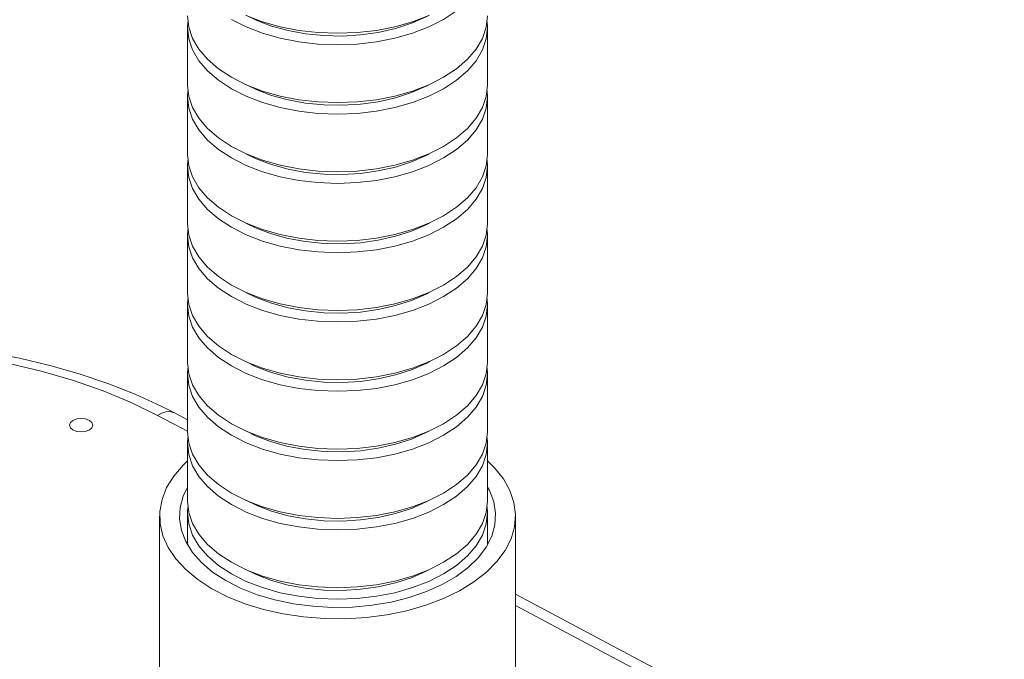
# Model space of a CAD drawing. Extents: x 13 to 426, y 6 to 274.
# Tile 22 of 40: x 167 to 195, y 131 to 149. Entities that reach past the tile are written whole.
import ezdxf

# ---------------------------------------------------------------- set-up
doc = ezdxf.new("R2010")
doc.units = 0
doc.header["$MEASUREMENT"] = 0

msp = doc.modelspace()

# ---------------------------------------------------------------- linework, layer by layer
at = {"color": 7, "linetype": 'Continuous', "lineweight": 15}
for p, q in [((171.658, 149.104), (171.658, 147.475)), ((180.141, 147.475), (180.141, 149.104)), ((171.658, 147.148), (171.658, 145.515)), ((180.141, 145.515), (180.141, 147.148)), ((171.658, 145.189), (171.658, 143.556)), ((180.141, 143.556), (180.141, 145.189)), ((171.658, 143.229), (171.658, 141.597)), ((180.141, 141.597), (180.141, 143.229)), ((171.658, 141.27), (171.658, 139.637)), ((180.141, 139.637), (180.141, 141.27)), ((171.658, 139.311), (171.658, 137.678)), ((180.141, 137.678), (180.141, 139.311)), ((171.658, 137.691), (170.811, 138.141)), ((171.658, 138.012), (171.288, 138.209)), ((171.658, 137.351), (171.658, 135.718)), ((180.141, 135.718), (180.141, 137.351)), ((170.87, 135.294), (170.87, 129.072)), ((171.658, 135.392), (171.658, 134.479)), ((180.141, 134.479), (180.141, 135.392)), ((180.929, 129.072), (180.929, 135.294)), ((194.75, 125.74), (180.929, 133.085)), ((194.273, 125.673), (180.929, 132.764))]:
    msp.add_line(p, q, dxfattribs=at)
at = {"color": 7, "linetype": 'Continuous', "lineweight": 15, "flags": 128}
for points in [[(172.9, 149.332), (173.317, 149.121), (173.779, 148.943), (174.276, 148.801), (174.802, 148.698), (175.346, 148.636), (175.9, 148.615), (176.453, 148.636), (176.997, 148.698), (177.523, 148.801), (178.02, 148.943), (178.482, 149.121), (178.899, 149.332), (179.265, 149.573), (179.573, 149.839), (179.818, 150.126), (179.997, 150.43), (180.105, 150.744), (180.141, 151.064), (180.132, 151.227)], [(180.141, 149.431), (180.105, 149.111), (179.997, 148.797), (179.818, 148.494), (179.573, 148.206), (179.265, 147.94), (178.899, 147.699), (178.482, 147.488), (178.02, 147.31), (177.523, 147.168), (176.997, 147.065), (176.453, 147.003), (175.9, 146.982), (175.346, 147.003), (174.802, 147.065), (174.276, 147.168), (173.779, 147.31), (173.317, 147.488), (172.9, 147.699), (172.534, 147.94), (172.226, 148.206), (171.981, 148.494), (171.802, 148.797), (171.694, 149.111), (171.658, 149.431)], [(171.667, 149.267), (171.658, 149.104), (171.694, 148.785), (171.802, 148.47), (171.981, 148.167), (172.226, 147.88), (172.534, 147.613), (172.9, 147.373)], [(172.9, 147.373), (173.317, 147.161), (173.779, 146.983), (174.276, 146.842), (174.802, 146.739), (175.346, 146.676), (175.9, 146.655), (176.453, 146.676), (176.997, 146.739), (177.523, 146.842), (178.02, 146.983), (178.482, 147.161), (178.899, 147.373), (179.265, 147.613), (179.573, 147.88), (179.818, 148.167), (179.997, 148.47), (180.105, 148.785), (180.141, 149.104), (180.132, 149.267)], [(173.305, 149.453), (173.597, 149.311), (174.032, 149.146), (174.502, 149.017), (174.997, 148.927), (175.51, 148.876), (176.03, 148.865), (176.547, 148.896), (177.052, 148.967), (177.536, 149.077), (177.989, 149.224), (178.403, 149.406), (178.495, 149.453)], [(178.482, 149.447), (178.02, 149.27), (177.523, 149.128), (176.997, 149.025), (176.453, 148.962), (175.9, 148.941), (175.346, 148.962), (174.802, 149.025), (174.276, 149.128), (173.779, 149.27), (173.317, 149.447)], [(180.141, 147.475), (180.105, 147.155), (179.997, 146.841), (179.818, 146.538), (179.573, 146.251), (179.265, 145.984), (178.899, 145.743), (178.482, 145.532), (178.02, 145.354), (177.523, 145.213), (176.997, 145.11), (176.453, 145.047), (175.9, 145.026), (175.346, 145.047), (174.802, 145.11), (174.276, 145.213), (173.779, 145.354), (173.317, 145.532), (172.9, 145.743), (172.534, 145.984), (172.226, 146.251), (171.981, 146.538), (171.802, 146.841), (171.694, 147.155), (171.658, 147.475)], [(171.667, 147.312), (171.658, 147.148), (171.694, 146.829), (171.802, 146.514), (171.981, 146.211), (172.226, 145.924), (172.534, 145.658), (172.9, 145.417)], [(172.9, 145.417), (173.317, 145.206), (173.779, 145.028), (174.276, 144.886), (174.802, 144.783), (175.346, 144.72), (175.9, 144.7), (176.453, 144.72), (176.997, 144.783), (177.523, 144.886), (178.02, 145.028), (178.482, 145.206), (178.899, 145.417), (179.265, 145.658), (179.573, 145.924), (179.818, 146.211), (179.997, 146.514), (180.105, 146.829), (180.141, 147.148), (180.132, 147.312)], [(173.305, 147.494), (173.597, 147.352), (174.032, 147.187), (174.502, 147.058), (174.997, 146.967), (175.51, 146.916), (176.03, 146.906), (176.547, 146.937), (177.052, 147.008), (177.536, 147.118), (177.989, 147.265), (178.403, 147.446), (178.495, 147.494)], [(180.141, 145.515), (180.105, 145.196), (179.997, 144.882), (179.818, 144.578), (179.573, 144.291), (179.265, 144.025), (178.899, 143.784), (178.482, 143.573), (178.02, 143.395), (177.523, 143.253), (176.997, 143.15), (176.453, 143.088), (175.9, 143.067), (175.346, 143.088), (174.802, 143.15), (174.276, 143.253), (173.779, 143.395), (173.317, 143.573), (172.9, 143.784), (172.534, 144.025), (172.226, 144.291), (171.981, 144.578), (171.802, 144.882), (171.694, 145.196), (171.658, 145.515)], [(171.667, 145.352), (171.658, 145.189), (171.694, 144.869), (171.802, 144.555), (171.981, 144.252), (172.226, 143.964), (172.534, 143.698), (172.9, 143.457)], [(172.9, 143.457), (173.317, 143.246), (173.779, 143.068), (174.276, 142.927), (174.802, 142.824), (175.346, 142.761), (175.9, 142.74), (176.453, 142.761), (176.997, 142.824), (177.523, 142.927), (178.02, 143.068), (178.482, 143.246), (178.899, 143.457), (179.265, 143.698), (179.573, 143.964), (179.818, 144.252), (179.997, 144.555), (180.105, 144.869), (180.141, 145.189), (180.132, 145.352)], [(173.305, 145.538), (173.597, 145.396), (174.032, 145.231), (174.502, 145.102), (174.997, 145.011), (175.51, 144.96), (176.03, 144.95), (176.547, 144.981), (177.052, 145.052), (177.536, 145.162), (177.989, 145.309), (178.403, 145.491), (178.495, 145.538)], [(180.141, 143.556), (180.105, 143.236), (179.997, 142.922), (179.818, 142.619), (179.573, 142.332), (179.265, 142.065), (178.899, 141.825), (178.482, 141.613), (178.02, 141.435), (177.523, 141.294), (176.997, 141.191), (176.453, 141.128), (175.9, 141.107), (175.346, 141.128), (174.802, 141.191), (174.276, 141.294), (173.779, 141.435), (173.317, 141.613), (172.9, 141.825), (172.534, 142.065), (172.226, 142.332), (171.981, 142.619), (171.802, 142.922), (171.694, 143.236), (171.658, 143.556)], [(171.667, 143.393), (171.658, 143.229), (171.694, 142.91), (171.802, 142.596), (171.981, 142.292), (172.226, 142.005), (172.534, 141.739), (172.9, 141.498)], [(172.9, 141.498), (173.317, 141.287), (173.779, 141.109), (174.276, 140.967), (174.802, 140.864), (175.346, 140.802), (175.9, 140.781), (176.453, 140.802), (176.997, 140.864), (177.523, 140.967), (178.02, 141.109), (178.482, 141.287), (178.899, 141.498), (179.265, 141.739), (179.573, 142.005), (179.818, 142.292), (179.997, 142.596), (180.105, 142.91), (180.141, 143.229), (180.132, 143.393)], [(173.305, 143.578), (173.597, 143.436), (174.032, 143.272), (174.502, 143.143), (174.997, 143.052), (175.51, 143.001), (176.03, 142.991), (176.547, 143.021), (177.052, 143.092), (177.536, 143.203), (177.989, 143.35), (178.403, 143.531), (178.495, 143.578)], [(180.141, 141.597), (180.105, 141.277), (179.997, 140.963), (179.818, 140.659), (179.573, 140.372), (179.265, 140.106), (178.899, 139.865), (178.482, 139.654), (178.02, 139.476), (177.523, 139.334), (176.997, 139.231), (176.453, 139.169), (175.9, 139.148), (175.346, 139.169), (174.802, 139.231), (174.276, 139.334), (173.779, 139.476), (173.317, 139.654), (172.9, 139.865), (172.534, 140.106), (172.226, 140.372), (171.981, 140.659), (171.802, 140.963), (171.694, 141.277), (171.658, 141.597)], [(171.667, 141.433), (171.658, 141.27), (171.694, 140.95), (171.802, 140.636), (171.981, 140.333), (172.226, 140.046), (172.534, 139.779), (172.9, 139.538)], [(172.9, 139.538), (173.317, 139.327), (173.779, 139.149), (174.276, 139.008), (174.802, 138.905), (175.346, 138.842), (175.9, 138.821), (176.453, 138.842), (176.997, 138.905), (177.523, 139.008), (178.02, 139.149), (178.482, 139.327), (178.899, 139.538), (179.265, 139.779), (179.573, 140.046), (179.818, 140.333), (179.997, 140.636), (180.105, 140.95), (180.141, 141.27), (180.132, 141.433)], [(173.305, 141.619), (173.597, 141.477), (174.032, 141.312), (174.502, 141.183), (174.997, 141.092), (175.51, 141.041), (176.03, 141.031), (176.547, 141.062), (177.052, 141.133), (177.536, 141.243), (177.989, 141.39), (178.403, 141.572), (178.495, 141.619)], [(171.288, 138.209), (170.912, 138.401), (170.174, 138.74), (169.401, 139.045), (168.595, 139.317), (167.762, 139.554), (166.904, 139.756), (166.026, 139.922), (165.132, 140.052), (164.226, 140.144), (163.311, 140.199), (162.393, 140.216), (161.475, 140.196), (160.561, 140.138), (159.792, 140.06)], [(170.811, 138.141), (170.066, 138.507), (169.272, 138.838), (168.437, 139.131), (167.563, 139.386), (166.658, 139.6), (165.726, 139.771), (164.774, 139.9), (163.807, 139.985), (162.831, 140.026), (161.853, 140.022), (160.878, 139.973), (159.913, 139.88)], [(180.141, 139.637), (180.105, 139.318), (179.997, 139.003), (179.818, 138.7), (179.573, 138.413), (179.265, 138.146), (178.899, 137.906), (178.482, 137.694), (178.02, 137.516), (177.523, 137.375), (176.997, 137.272), (176.453, 137.209), (175.9, 137.188), (175.346, 137.209), (174.802, 137.272), (174.276, 137.375), (173.779, 137.516), (173.317, 137.694), (172.9, 137.906), (172.534, 138.146), (172.226, 138.413), (171.981, 138.7), (171.802, 139.003), (171.694, 139.318), (171.658, 139.637)], [(171.667, 139.474), (171.658, 139.311), (171.694, 138.991), (171.802, 138.677), (171.981, 138.373), (172.226, 138.086), (172.534, 137.82), (172.9, 137.579)], [(172.9, 137.579), (173.317, 137.368), (173.779, 137.19), (174.276, 137.048), (174.802, 136.945), (175.346, 136.883), (175.9, 136.862), (176.453, 136.883), (176.997, 136.945), (177.523, 137.048), (178.02, 137.19), (178.482, 137.368), (178.899, 137.579), (179.265, 137.82), (179.573, 138.086), (179.818, 138.373), (179.997, 138.677), (180.105, 138.991), (180.141, 139.311), (180.132, 139.474)], [(173.305, 139.66), (173.597, 139.517), (174.032, 139.353), (174.502, 139.224), (174.997, 139.133), (175.51, 139.082), (176.03, 139.072), (176.547, 139.102), (177.052, 139.174), (177.536, 139.284), (177.989, 139.431), (178.403, 139.612), (178.495, 139.66)], [(171.288, 138.209), (171.253, 138.225), (171.155, 138.246), (171.046, 138.239), (170.93, 138.204), (170.811, 138.141)], [(168.418, 137.731), (168.525, 137.689), (168.651, 137.675), (168.778, 137.689), (168.885, 137.731), (168.956, 137.792), (168.981, 137.865), (168.956, 137.938), (168.885, 138), (168.778, 138.041), (168.651, 138.056), (168.525, 138.041), (168.418, 138), (168.346, 137.938), (168.321, 137.865), (168.346, 137.792), (168.418, 137.731)], [(180.141, 137.678), (180.105, 137.358), (179.997, 137.044), (179.818, 136.741), (179.573, 136.453), (179.265, 136.187), (178.899, 135.946), (178.482, 135.735), (178.02, 135.557), (177.523, 135.415), (176.997, 135.312), (176.453, 135.25), (175.9, 135.229), (175.346, 135.25), (174.802, 135.312), (174.276, 135.415), (173.779, 135.557), (173.317, 135.735), (172.9, 135.946), (172.534, 136.187), (172.226, 136.453), (171.981, 136.741), (171.802, 137.044), (171.694, 137.358), (171.658, 137.678)], [(171.667, 137.514), (171.658, 137.351), (171.694, 137.031), (171.802, 136.717), (171.981, 136.414), (172.226, 136.127), (172.534, 135.86), (172.9, 135.62)], [(172.9, 135.62), (173.317, 135.408), (173.779, 135.23), (174.276, 135.089), (174.802, 134.986), (175.346, 134.923), (175.9, 134.902), (176.453, 134.923), (176.997, 134.986), (177.523, 135.089), (178.02, 135.23), (178.482, 135.408), (178.899, 135.62), (179.265, 135.86), (179.573, 136.127), (179.818, 136.414), (179.997, 136.717), (180.105, 137.031), (180.141, 137.351), (180.132, 137.514)], [(173.305, 137.7), (173.597, 137.558), (174.032, 137.393), (174.502, 137.264), (174.997, 137.174), (175.51, 137.123), (176.03, 137.112), (176.547, 137.143), (177.052, 137.214), (177.536, 137.324), (177.989, 137.471), (178.403, 137.653), (178.495, 137.7)], [(171.658, 136.853), (171.532, 136.733), (171.268, 136.424), (171.068, 136.1), (170.937, 135.765), (170.875, 135.423), (170.884, 135.079), (170.963, 134.738), (171.112, 134.405), (171.328, 134.084), (171.608, 133.78), (171.948, 133.498), (172.343, 133.241)], [(172.343, 133.241), (172.789, 133.012), (173.278, 132.816), (173.804, 132.654), (174.36, 132.53), (174.937, 132.444), (175.527, 132.398), (176.123, 132.393), (176.716, 132.429), (177.297, 132.505), (177.859, 132.62), (178.393, 132.772), (178.892, 132.96), (179.349, 133.181), (179.757, 133.431), (180.112, 133.707), (180.407, 134.006), (180.639, 134.323), (180.805, 134.653), (180.902, 134.993), (180.928, 135.337), (180.884, 135.68), (180.77, 136.017), (180.588, 136.345), (180.339, 136.657), (180.141, 136.853)], [(171.658, 136.108), (171.537, 135.857), (171.449, 135.536), (171.431, 135.212), (171.484, 134.89), (171.607, 134.574), (171.797, 134.269), (172.052, 133.98), (172.367, 133.712), (172.738, 133.469)], [(172.738, 133.469), (173.16, 133.254), (173.624, 133.072), (174.124, 132.925), (174.652, 132.815), (175.2, 132.745), (175.759, 132.714), (176.32, 132.724), (176.875, 132.775), (177.414, 132.865), (177.929, 132.994), (178.412, 133.159), (178.856, 133.358), (179.253, 133.587), (179.597, 133.843), (179.883, 134.122), (180.106, 134.419), (180.262, 134.731), (180.35, 135.051), (180.368, 135.375), (180.315, 135.697), (180.192, 136.014), (180.141, 136.108)], [(180.141, 135.718), (180.105, 135.399), (179.997, 135.084), (179.818, 134.781), (179.573, 134.494), (179.265, 134.228), (178.899, 133.987), (178.482, 133.776), (178.02, 133.598), (177.523, 133.456), (176.997, 133.353), (176.453, 133.29), (175.9, 133.27), (175.346, 133.29), (174.802, 133.353), (174.276, 133.456), (173.779, 133.598), (173.317, 133.776), (172.9, 133.987), (172.534, 134.228), (172.226, 134.494), (171.981, 134.781), (171.802, 135.084), (171.694, 135.399), (171.658, 135.718)], [(173.305, 135.741), (173.597, 135.599), (174.032, 135.434), (174.502, 135.305), (174.997, 135.214), (175.51, 135.163), (176.03, 135.153), (176.547, 135.184), (177.052, 135.255), (177.536, 135.365), (177.989, 135.512), (178.403, 135.693), (178.495, 135.741)], [(171.667, 135.555), (171.658, 135.392), (171.694, 135.072), (171.802, 134.758), (171.981, 134.455), (172.226, 134.167), (172.534, 133.901), (172.9, 133.66)], [(172.9, 133.66), (173.317, 133.449), (173.779, 133.271), (174.276, 133.129), (174.802, 133.026), (175.346, 132.964), (175.9, 132.943), (176.453, 132.964), (176.997, 133.026), (177.523, 133.129), (178.02, 133.271), (178.482, 133.449), (178.899, 133.66), (179.265, 133.901), (179.573, 134.167), (179.818, 134.455), (179.997, 134.758), (180.105, 135.072), (180.141, 135.392), (180.132, 135.555)], [(173.305, 133.781), (173.597, 133.639), (174.032, 133.474), (174.502, 133.346), (174.997, 133.255), (175.51, 133.204), (176.03, 133.193), (176.547, 133.224), (177.052, 133.295), (177.536, 133.405), (177.989, 133.553), (178.403, 133.734), (178.495, 133.781)]]:
    msp.add_lwpolyline(points, dxfattribs=at)

doc.saveas('drawing.dxf')
